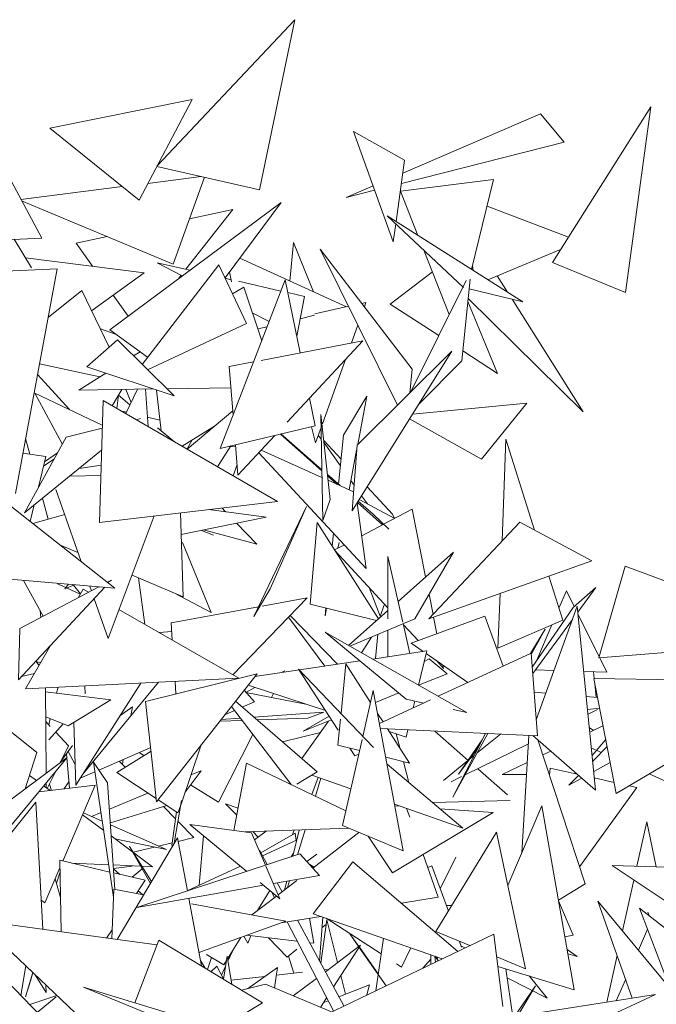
# Model space of a CAD drawing. Header units: millimetres. Extents: x -14485 to 13127, y -18923 to 3272.
# Tile 39 of 119: x 10172 to 10310, y 2555 to 2769. Entities that reach past the tile are written whole.
import ezdxf

# ---------------------------------------------------------------- set-up
doc = ezdxf.new("R2010")
doc.units = ezdxf.units.MM
doc.layers.add('G-IMPT', color=7, linetype='Continuous', lineweight=5)

# ---------------------------------------------------------------- blocks, each defined once
blk = doc.blocks.new('ÁRVORES ORNAMENTAIS - Pequeno e Médio Porte - Ipê-roxo-2865575-CORTE_CALÇADA')
at = {"layer": 'G-IMPT', "color": 253, "true_color": 0xaaaaaa}
for p, q in [((6461.39, 2736.98), (6491.24, 2768.69)), ((6491.24, 2768.69), (6483.57, 2731.77)), ((6468.95, 2751.34), (6438.09, 2745.16)), ((6457.46, 2729.53), (6468.95, 2751.34)), ((6547.14, 2716.01), (6568.49, 2749.8)), ((6568.49, 2749.8), (6562.97, 2709.52)), ((6514.69, 2735.41), (6544.58, 2748.25)), ((6549.7, 2742.11), (6544.58, 2748.25)), ((6457.46, 2729.53), (6438.09, 2745.16)), ((6512.61, 2720.51), (6503.97, 2744.43)), ((6503.97, 2744.43), (6515.08, 2738.24)), ((6436.35, 2721.3), (6425.77, 2740.89)), ((6549.7, 2742.11), (6514.37, 2733.16)), ((6513.22, 2724.91), (6515.08, 2738.24)), ((6461.32, 2736.87), (6483.57, 2731.77)), ((6459.38, 2733.18), (6470.92, 2734.67)), ((6464.86, 2715.66), (6471.68, 2734.49)), ((6534.37, 2733.99), (6514.18, 2731.51)), ((6534.37, 2733.99), (6529.62, 2714.51)), ((6431.84, 2729.65), (6453.81, 2732.47)), ((6502.38, 2730.12), (6508.23, 2732.64)), ((6508.57, 2731.69), (6502.38, 2730.12)), ((6517.98, 2721.89), (6514.18, 2731.51)), ((6464.86, 2715.66), (6431.97, 2729.41)), ((6451.12, 2701.41), (6488.31, 2729.06)), ((6488.31, 2729.06), (6476.11, 2712.67)), ((6550.63, 2721.54), (6532.96, 2728.2)), ((6467.59, 2714.54), (6477.8, 2727.52)), ((6477.8, 2727.52), (6468.43, 2725.51)), ((6527.87, 2710.6), (6511.3, 2726.12)), ((6540.76, 2707.45), (6511.3, 2726.12)), ((6512.61, 2720.51), (6513.15, 2724.39)), ((6436.35, 2721.3), (6421.75, 2720.65)), ((6450.52, 2721.66), (6443.78, 2720.21)), ((6430.35, 2721.04), (6434.13, 2714.87)), ((6447.36, 2715.2), (6443.78, 2720.21)), ((6490.99, 2720.35), (6490.18, 2712)), ((6490.99, 2720.35), (6495.34, 2709.65)), ((6432.79, 2717.05), (6458.6, 2713.78)), ((6479.3, 2716.95), (6502.47, 2706.41)), ((6516.71, 2692.9), (6496.74, 2718.9)), ((6496.74, 2718.9), (6513.57, 2685.09)), ((6524.77, 2704.74), (6519.26, 2718.67)), ((6548.9, 2718.8), (6533.14, 2712.28)), ((6474.79, 2715.48), (6458.13, 2693.92)), ((6466.84, 2713.1), (6461.41, 2715.95)), ((6461.41, 2715.95), (6468.5, 2714.33)), ((6474.79, 2715.48), (6480.77, 2702.78)), ((6529.96, 2714.3), (6529.84, 2715.4)), ((6547.14, 2716.01), (6562.97, 2709.52)), ((6439.71, 2714.63), (6409.45, 2713.32)), ((6439.71, 2714.63), (6430.62, 2665.91)), ((6458.6, 2713.78), (6447.15, 2705.55)), ((6465.92, 2712.41), (6466.57, 2713.25)), ((6477.08, 2713.97), (6477.54, 2711.85)), ((6511.97, 2707), (6521.11, 2713.99)), ((6535.18, 2713.13), (6537.43, 2709.56)), ((6475.08, 2675.7), (6489.16, 2712.23)), ((6476.15, 2712.59), (6477.44, 2712.29)), ((6477.75, 2709.19), (6480.16, 2710.69)), ((6479.06, 2711.93), (6488.24, 2709.83)), ((6484.08, 2699.05), (6480.16, 2710.69)), ((6492.4, 2696.42), (6489.16, 2712.23)), ((6528.43, 2712.12), (6516.46, 2687.95)), ((6529.32, 2712.37), (6527.5, 2694.68)), ((6445.02, 2709.91), (6437.75, 2704.11)), ((6451, 2697.66), (6445.02, 2709.91)), ((6455.12, 2704.38), (6451.86, 2708.93)), ((6489.72, 2709.49), (6493.35, 2708.67)), ((6491.7, 2700.06), (6493.35, 2708.67)), ((6529.11, 2710.3), (6540.76, 2707.45)), ((6495.6, 2704.91), (6502.91, 2706.51)), ((6505.78, 2707.13), (6506.68, 2707.33)), ((6506.35, 2706.39), (6506.68, 2707.33)), ((6511.97, 2707), (6522.52, 2700.18)), ((6535.22, 2691.97), (6528.82, 2707.53)), ((6553.79, 2683.61), (6528.89, 2708.19)), ((6538.4, 2708.03), (6553.79, 2683.61)), ((6485.69, 2703.22), (6482.03, 2705.13)), ((6495.55, 2704.58), (6492.42, 2703.82)), ((6480.77, 2702.78), (6459.3, 2692.76)), ((6485.25, 2702.09), (6483.22, 2701.59)), ((6503.53, 2698.56), (6504.93, 2702.45)), ((6449.06, 2701.64), (6452.38, 2700.5)), ((6451.12, 2701.41), (6459.31, 2695.45)), ((6491.7, 2700.06), (6491.68, 2700.07)), ((6446.13, 2693.39), (6452.76, 2699.21)), ((6465.06, 2687.08), (6452.76, 2699.21)), ((6483.94, 2694.78), (6506.02, 2699.04)), ((6489.63, 2681.4), (6506.02, 2699.04)), ((6456.26, 2695.75), (6457.68, 2696.64)), ((6503.67, 2662.11), (6525.35, 2696.75)), ((6504.76, 2676.37), (6525.35, 2696.75)), ((6527.72, 2696.82), (6535.22, 2691.97)), ((6448.94, 2691.18), (6435.87, 2694.05)), ((6446.13, 2693.39), (6465.06, 2687.08)), ((6477, 2693.45), (6482.32, 2694.47)), ((6477, 2693.45), (6477.86, 2682.9)), ((6497.24, 2681.04), (6502.25, 2694.98)), ((6527.5, 2694.68), (6518.12, 2685.19)), ((6442.37, 2684.1), (6435.43, 2691.69)), ((6444.38, 2688.32), (6450.27, 2692)), ((6516.71, 2692.9), (6516.18, 2687.68)), ((6440.8, 2676.67), (6434.82, 2687.67)), ((6434.82, 2687.67), (6449.48, 2680.73)), ((6460.53, 2688.58), (6444.38, 2688.32)), ((6451.61, 2684.94), (6453.7, 2688.47)), ((6452.97, 2687.24), (6452.62, 2684.36)), ((6452.97, 2687.24), (6455.48, 2685.15)), ((6454.56, 2683.24), (6457.1, 2688.53)), ((6455.72, 2685.66), (6454.58, 2688.49)), ((6458.84, 2688.56), (6459.42, 2680.42)), ((6461.27, 2688.34), (6462.26, 2679.51)), ((6477.37, 2688.86), (6463.48, 2688.63)), ((6506.9, 2687), (6501.83, 2678.55)), ((6506.9, 2687), (6504.9, 2676.52)), ((6449.64, 2686.09), (6448.87, 2659.64)), ((6449.64, 2686.09), (6487.51, 2664.16)), ((6495.64, 2680.57), (6494.42, 2686.55)), ((6541.63, 2685.51), (6516.83, 2683.13)), ((6531.73, 2673.36), (6541.63, 2685.51)), ((6453.47, 2683.87), (6454.73, 2683.57)), ((6477.78, 2683.86), (6467.87, 2675.53)), ((6498.95, 2664.57), (6496.9, 2683.03)), ((6497.32, 2660.07), (6496.9, 2683.03)), ((6457.79, 2682.15), (6456.85, 2681.91)), ((6459.27, 2682.49), (6462, 2681.84)), ((6475.08, 2675.7), (6495.64, 2680.57)), ((6531.73, 2673.36), (6516.17, 2682.08)), ((6449.47, 2680.09), (6441.62, 2678.15)), ((6461.46, 2680.17), (6465.13, 2677.12)), ((6473.83, 2680.54), (6466.8, 2676.15)), ((6478.91, 2669.86), (6486.94, 2678.51)), ((6488.15, 2678.79), (6497.12, 2670.82)), ((6497.12, 2671.07), (6488.24, 2678.82)), ((6494.91, 2680.4), (6495.76, 2676.93)), ((6495.76, 2676.93), (6496.95, 2680.25)), ((6497, 2677.68), (6496.35, 2678.58)), ((6500.74, 2667.91), (6501.83, 2678.55)), ((6441.62, 2678.15), (6432.58, 2661.7)), ((6433.79, 2674.41), (6432.84, 2677.8)), ((6467.91, 2675.56), (6468.97, 2677.51)), ((6478.38, 2676.48), (6478.91, 2669.86)), ((6497.52, 2677.42), (6501.3, 2673.37)), ((6501.15, 2671.87), (6497.59, 2676.86)), ((6503.67, 2662.11), (6504.76, 2676.37)), ((6536.22, 2655.62), (6537.07, 2677.68)), ((6537.07, 2677.68), (6543.25, 2657.97)), ((6432.25, 2674.64), (6437.22, 2673.91)), ((6449.33, 2675.28), (6432.58, 2661.7)), ((6436.95, 2672.75), (6439.75, 2674.75)), ((6477.38, 2676.25), (6474.48, 2671.7)), ((6477.24, 2676.03), (6478.4, 2676.2)), ((6506.77, 2649.65), (6483.42, 2674.72)), ((6483.98, 2675.32), (6497.15, 2669.38)), ((6504.67, 2675.31), (6503.04, 2666.73)), ((6435.63, 2667.26), (6437.22, 2673.91)), ((6436.73, 2671.85), (6438.98, 2673.35)), ((6444.47, 2671.34), (6449.23, 2672.02)), ((6477.9, 2669.72), (6478.72, 2672.18)), ((6501.09, 2667.61), (6498.35, 2670)), ((6452.21, 2645.37), (6422.79, 2668.52)), ((6442.44, 2669.7), (6449.17, 2669.8)), ((6498.38, 2669.71), (6500.39, 2667.93)), ((6498.48, 2668.78), (6503.99, 2666.3)), ((6504.1, 2667.74), (6503.41, 2668.7)), ((6439.44, 2666.75), (6444.9, 2651.12)), ((6506.93, 2667.33), (6512.45, 2661.41)), ((6437.76, 2660.31), (6436.48, 2664.86)), ((6487.51, 2664.16), (6448.87, 2659.64)), ((6498.95, 2664.57), (6497.32, 2660.07)), ((6506.77, 2649.65), (6504.75, 2663.84)), ((6504.84, 2663.98), (6510.31, 2659.12)), ((6508.22, 2661.39), (6504.98, 2664.21)), ((6512.97, 2660.5), (6505.23, 2664.61)), ((6507.02, 2663.66), (6505.75, 2665.43)), ((6433.86, 2659.81), (6434.72, 2663.43)), ((6467.05, 2643.48), (6466.43, 2661.7)), ((6472.62, 2662.42), (6485.05, 2660.8)), ((6476.25, 2661.95), (6475.48, 2662.75)), ((6482.37, 2639.24), (6493.82, 2663.05)), ((6493.82, 2663.05), (6485.88, 2645.2)), ((6508.22, 2661.39), (6511.62, 2658.16)), ((6516.75, 2662.47), (6510.51, 2659.22)), ((6512.88, 2660.46), (6512.45, 2661.41)), ((6516.75, 2662.47), (6519.63, 2647.82)), ((6441.34, 2661.32), (6434.42, 2659.37)), ((6460.72, 2661.03), (6450.74, 2634.42)), ((6485.05, 2660.8), (6466.59, 2656.98)), ((6483.02, 2654.9), (6478.63, 2659.47)), ((6496.09, 2659.64), (6494.58, 2641.93)), ((6496.09, 2659.64), (6509.39, 2638.71)), ((6520.3, 2638.68), (6540.05, 2659.69)), ((6555.69, 2651.27), (6540.05, 2659.69)), ((6473.61, 2656.83), (6471.04, 2657.9)), ((6471.46, 2657.99), (6483.02, 2654.9)), ((6499.37, 2654.48), (6499.66, 2657.29)), ((6510.46, 2659.19), (6505.76, 2656.74)), ((6466.9, 2655.31), (6473.09, 2640.12)), ((6500.86, 2655.31), (6500.62, 2654.07)), ((6444.2, 2653.12), (6440.23, 2654.8)), ((6502, 2654.78), (6499.88, 2653.68)), ((6511.45, 2641.08), (6499.95, 2653.57)), ((6513.66, 2642.51), (6525.7, 2653.21)), ((6517.28, 2638.74), (6525.7, 2653.21)), ((6511.45, 2638.71), (6511.47, 2652.25)), ((6514.67, 2638.02), (6511.47, 2652.25)), ((6555.69, 2651.27), (6520.3, 2638.68)), ((6414.43, 2648.61), (6452.21, 2645.37)), ((6562.93, 2650.14), (6557.22, 2630.24)), ((6562.93, 2650.14), (6594.93, 2638.28)), ((6436.66, 2639.3), (6432.42, 2647.06)), ((6451.47, 2647.08), (6450.61, 2646.63)), ((6467.05, 2643.48), (6455.93, 2648.17)), ((6458.75, 2637.48), (6457.31, 2647.59)), ((6546.39, 2647.96), (6549.37, 2638.45)), ((6450.04, 2645.55), (6431.31, 2625.49)), ((6448.77, 2645.66), (6431.57, 2636.62)), ((6439.79, 2646.32), (6441.55, 2645.5)), ((6442.12, 2646.23), (6441.35, 2645.24)), ((6443.46, 2646.12), (6441.35, 2645.24)), ((6441.75, 2645.41), (6444.67, 2644.05)), ((6443.21, 2646.02), (6444.73, 2644.15)), ((6444.22, 2643.27), (6445.31, 2645.17)), ((6445.31, 2645.17), (6446.47, 2644.51)), ((6446.75, 2645.83), (6447.12, 2644.79)), ((6473.09, 2640.12), (6465.13, 2644.29)), ((6482.37, 2639.24), (6485.88, 2645.2)), ((6509.8, 2639.3), (6507.4, 2645.48)), ((6548.57, 2641.01), (6550.17, 2644.79)), ((6551.88, 2641.36), (6550.17, 2644.79)), ((6551.65, 2641.15), (6556.59, 2645.5)), ((6552.67, 2640.17), (6556.59, 2645.5)), ((6447.72, 2643.06), (6450.74, 2634.42)), ((6477.78, 2626.58), (6493.92, 2643.24)), ((6484.17, 2641.46), (6493.92, 2643.24)), ((6520.37, 2644.06), (6521.24, 2639.67)), ((6535.33, 2632.33), (6535.78, 2644.18)), ((6436.16, 2639.04), (6436.03, 2640.46)), ((6453.1, 2640.71), (6479.1, 2625.83)), ((6464.42, 2637.87), (6483.37, 2641.32)), ((6494.58, 2641.93), (6508.96, 2638.33)), ((6497.83, 2639.39), (6498, 2641.07)), ((6498.14, 2641.04), (6497.83, 2639.39)), ((6502.91, 2632.95), (6511.45, 2640.55)), ((6510.73, 2641.87), (6509.8, 2639.3)), ((6551.65, 2641.15), (6542.77, 2628.26)), ((6543.65, 2616.8), (6552.54, 2641.46)), ((6556.5, 2601.54), (6552.54, 2641.46)), ((6464.42, 2637.87), (6464.68, 2634.08)), ((6497.75, 2628.45), (6489.9, 2639.08)), ((6490.28, 2639.47), (6500.53, 2628.86)), ((6517.28, 2638.74), (6503.19, 2632.79)), ((6532.48, 2639.31), (6516.52, 2633.44)), ((6521.36, 2639.05), (6522.06, 2635.48)), ((6532.48, 2639.31), (6536.48, 2628.48)), ((6535.33, 2632.33), (6549.37, 2638.45)), ((6542.88, 2626.88), (6551.5, 2638.59)), ((6557.3, 2630.5), (6552.71, 2639.69)), ((6431.57, 2636.62), (6431.31, 2625.49)), ((6464.55, 2635.94), (6461.8, 2635.73)), ((6515.45, 2621.29), (6497.84, 2635.83)), ((6528.58, 2618.38), (6497.84, 2635.83)), ((6511.44, 2630.5), (6511.45, 2636.28)), ((6516.2, 2631.22), (6514.75, 2637.67)), ((6517.99, 2633.98), (6514.8, 2637.45)), ((6545.58, 2636.46), (6542.4, 2631.23)), ((6545.58, 2636.46), (6542.56, 2630.96)), ((6543.8, 2629.75), (6547.05, 2637.44)), ((6505.72, 2631.36), (6507.89, 2634.77)), ((6508.79, 2630.1), (6509.28, 2635.36)), ((6432.84, 2623.51), (6438.27, 2632.95)), ((6519.91, 2631.77), (6508.11, 2630)), ((6516.52, 2633.44), (6519.11, 2631.65)), ((6519.91, 2631.77), (6518.12, 2624.32)), ((6595.14, 2633.28), (6557.22, 2630.24)), ((6435.78, 2628.62), (6435.06, 2629.5)), ((6436.16, 2629.27), (6435.15, 2629.39)), ((6505.39, 2629.59), (6482.56, 2626.17)), ((6520.43, 2630.05), (6519.35, 2629.43)), ((6519.77, 2631.2), (6528.83, 2624.92)), ((6524.28, 2626.81), (6520.43, 2630.05)), ((6523.54, 2627.96), (6521.96, 2629.68)), ((6542.54, 2631.3), (6522.36, 2621.91)), ((6543.92, 2613.34), (6542.54, 2631.3)), ((6558.98, 2627.13), (6557.42, 2630.25)), ((6435.29, 2609.72), (6410.7, 2629.26)), ((6489.11, 2627.45), (6488.35, 2627.04)), ((6492.07, 2627.83), (6508.3, 2610.79)), ((6492.07, 2627.83), (6500.65, 2614.6)), ((6502.35, 2628.93), (6501.28, 2618.16)), ((6502.35, 2628.93), (6507.68, 2620.59)), ((6523.4, 2628.68), (6523.54, 2627.96)), ((6543.42, 2627.62), (6547.51, 2627.49)), ((6553.94, 2627.29), (6558.98, 2627.13)), ((6556.06, 2627.23), (6556.22, 2625.79)), ((6434.77, 2626.86), (6431.94, 2626.17)), ((6432.84, 2623.51), (6479.1, 2625.83)), ((6458.89, 2620.79), (6483.07, 2626.81)), ((6461.26, 2599.03), (6483.07, 2626.81)), ((6465.28, 2625.14), (6465.47, 2622.43)), ((6524.28, 2626.81), (6518.09, 2624.34)), ((6556.12, 2625.8), (6592.37, 2625.12)), ((6556.12, 2625.8), (6560.97, 2600.83)), ((6437.17, 2623.73), (6437.29, 2605.22)), ((6437.17, 2622.9), (6451.33, 2621.14)), ((6439.57, 2622.6), (6439.88, 2623.87)), ((6457.84, 2624.76), (6443.73, 2602.62)), ((6445.25, 2605), (6461.69, 2624.96)), ((6445.72, 2624.16), (6445.77, 2622.45)), ((6482.48, 2620.69), (6480.24, 2623.21)), ((6482.55, 2623.83), (6480.63, 2622.77)), ((6497.92, 2618.81), (6481.1, 2624.31)), ((6506, 2613.2), (6508.27, 2623.18)), ((6514.79, 2588.39), (6508.27, 2623.18)), ((6556.34, 2624.67), (6556.67, 2621.67)), ((6442.06, 2615.5), (6451.33, 2621.14)), ((6461.26, 2599.03), (6458.89, 2620.79)), ((6496.14, 2605.53), (6478.36, 2620.82)), ((6480.66, 2622.73), (6493.65, 2620.2)), ((6486.18, 2621.66), (6486.61, 2622.51)), ((6513.83, 2622.63), (6508.76, 2620.6)), ((6520.67, 2621.12), (6509.62, 2615.98)), ((6515.45, 2621.29), (6519.24, 2620.45)), ((6517.3, 2620.88), (6516.94, 2619.38)), ((6545.75, 2622.61), (6543.19, 2622.83)), ((6556.93, 2621.65), (6554.48, 2621.86)), ((6453.31, 2617.66), (6456.01, 2619.59)), ((6456.01, 2619.59), (6455.68, 2617.66)), ((6478.19, 2618.81), (6476.05, 2617.87)), ((6490.43, 2602.75), (6477.5, 2619.72)), ((6482.48, 2620.69), (6479.85, 2619.54)), ((6525.59, 2619.04), (6528.58, 2618.38)), ((6557.38, 2619.34), (6554.77, 2619.02)), ((6554.87, 2618), (6556.96, 2619.03)), ((6442.06, 2615.5), (6437.21, 2617.47)), ((6437.88, 2615.71), (6438.21, 2617.07)), ((6479.8, 2616.69), (6474.99, 2616.52)), ((6475.29, 2616.91), (6479.42, 2617.2)), ((6482.33, 2617.4), (6497.58, 2618.48)), ((6494.09, 2617.2), (6483.03, 2616.81)), ((6498.57, 2616.53), (6492.76, 2608.44)), ((6498.72, 2617.58), (6493.05, 2614.32)), ((6499.23, 2616.79), (6493.05, 2614.32)), ((6494.09, 2617.2), (6497.58, 2618.48)), ((6501.16, 2616.95), (6500.6, 2611.32)), ((6509.2, 2618.21), (6510.4, 2616.34)), ((6589.93, 2617.95), (6560.97, 2600.83)), ((6438.18, 2615.38), (6437.21, 2616.41)), ((6437.87, 2612.46), (6441.01, 2615.93)), ((6443.73, 2602.62), (6443.33, 2616.28)), ((6543.92, 2613.34), (6509.82, 2614.91)), ((6511.36, 2614.84), (6516.14, 2607.37)), ((6515.81, 2614.64), (6515.43, 2613.08)), ((6521.6, 2614.37), (6528.87, 2608.01)), ((6555.16, 2615.07), (6556.02, 2614.53)), ((6558.11, 2615.54), (6555.25, 2614.15)), ((6442.15, 2611.15), (6439.37, 2614.12)), ((6474.71, 2598.94), (6482.13, 2613.64)), ((6496.82, 2614.08), (6488.56, 2612.05)), ((6501.58, 2593.85), (6505.84, 2612.51)), ((6515.43, 2613.08), (6511.71, 2614.3)), ((6513.28, 2613.79), (6514.11, 2610.55)), ((6532.61, 2613.86), (6525.56, 2600.01)), ((6533.16, 2613.84), (6525.56, 2600.01)), ((6531.89, 2612.45), (6526.76, 2604.99)), ((6535.88, 2613.71), (6530.84, 2609.62)), ((6542.04, 2613.43), (6540.48, 2587.87)), ((6542.93, 2613.39), (6556.5, 2601.54)), ((6554.27, 2581.21), (6543.96, 2612.49)), ((6555.75, 2609.08), (6558.7, 2612.53)), ((6442.15, 2611.15), (6440.32, 2607.47)), ((6440.45, 2607.73), (6443.04, 2611.23)), ((6459.98, 2610.83), (6448.74, 2605.91)), ((6470.94, 2611.36), (6466.49, 2598.32)), ((6500.6, 2611.32), (6505.3, 2610.13)), ((6503.21, 2610.66), (6504.28, 2609.01)), ((6526.76, 2604.99), (6531.09, 2610.87)), ((6528.24, 2604.88), (6541.93, 2611.62)), ((6556.48, 2610.28), (6555.59, 2610.68)), ((6559, 2611), (6555.88, 2607.85)), ((6557.73, 2609.73), (6556.7, 2610.19)), ((6441.86, 2608.61), (6410.74, 2585.46)), ((6421.48, 2584.03), (6441.86, 2608.61)), ((6435.29, 2609.72), (6432.75, 2601.84)), ((6441.72, 2609.45), (6442.37, 2601.95)), ((6442.07, 2609.91), (6443.6, 2607.09)), ((6460.06, 2610.04), (6452.65, 2605.36)), ((6454.03, 2608.22), (6453.85, 2607.17)), ((6458.53, 2609.07), (6457.47, 2609.73)), ((6505.13, 2609.38), (6504.28, 2609.01)), ((6510.99, 2608.68), (6516.14, 2607.37)), ((6528.79, 2607.95), (6523.54, 2603.68)), ((6530.17, 2609.07), (6529.15, 2608.24)), ((6546.77, 2610.03), (6545.04, 2609.19)), ((6450.63, 2603.11), (6447.59, 2607.61)), ((6447.59, 2607.61), (6451.94, 2578.31)), ((6454.48, 2606.52), (6453.18, 2607.85)), ((6478.04, 2592.82), (6480.75, 2607.37)), ((6480.75, 2607.37), (6502.32, 2597.09)), ((6511.27, 2607.19), (6527.74, 2593.29)), ((6514.83, 2607.7), (6515.97, 2603.22)), ((6530.93, 2606.21), (6537.41, 2600.55)), ((6541.68, 2607.56), (6536.25, 2604.92)), ((6546.49, 2604.82), (6546.64, 2606.35)), ((6552.5, 2605.03), (6546.64, 2606.35)), ((6556.1, 2605.59), (6559.67, 2607.55)), ((6433.69, 2604.74), (6435.18, 2603.64)), ((6439.44, 2605.7), (6437.55, 2601.89)), ((6447.9, 2605.54), (6444.69, 2604.13)), ((6452.65, 2605.36), (6461.18, 2599.74)), ((6470.92, 2605.77), (6467.44, 2601.11)), ((6470.92, 2605.77), (6468.71, 2604.85)), ((6496.14, 2605.53), (6491.68, 2602.88)), ((6494.95, 2604.82), (6503.41, 2601.84)), ((6494.96, 2600.6), (6496.34, 2604.33)), ((6496.89, 2604.13), (6495.71, 2600.24)), ((6525.2, 2603.39), (6527.44, 2604.49)), ((6541.52, 2604.97), (6536.25, 2604.92)), ((6552.81, 2604.76), (6550.68, 2602.61)), ((6550.68, 2602.61), (6553.5, 2604.16)), ((6560.51, 2603.23), (6556.24, 2604.19)), ((6578.74, 2600.34), (6568.15, 2605.07)), ((6435.68, 2601.16), (6447.95, 2602.61)), ((6436.76, 2602.47), (6438.14, 2601.45)), ((6437.3, 2603.12), (6437.31, 2602.06)), ((6438.43, 2601.48), (6438.02, 2602.85)), ((6440.91, 2586.18), (6447.95, 2602.61)), ((6441.12, 2601.8), (6442.25, 2603.33)), ((6450.63, 2603.11), (6452.22, 2580)), ((6474.71, 2598.94), (6468.65, 2602.73)), ((6565.47, 2602.12), (6553.04, 2584.95)), ((6565.47, 2602.12), (6563.79, 2602.5)), ((6459.38, 2600.93), (6451.02, 2597.43)), ((6461.6, 2599.47), (6465.91, 2596.63)), ((6429.59, 2592.05), (6435.06, 2598.96)), ((6435.06, 2598.96), (6436.57, 2571.37)), ((6451.23, 2594.48), (6463.52, 2598.21)), ((6465.39, 2595.33), (6462.8, 2597.99)), ((6466.66, 2599.32), (6465.05, 2590.02)), ((6466.36, 2597.93), (6465.91, 2596.63)), ((6476.22, 2598.61), (6478.94, 2597.66)), ((6476.22, 2598.61), (6478.65, 2596.12)), ((6512.89, 2598.51), (6527.74, 2593.29)), ((6512.96, 2598.17), (6514.08, 2598.09)), ((6516.19, 2595.7), (6515.52, 2597.58)), ((6537.97, 2599.28), (6521.17, 2598.84)), ((6522.74, 2597.51), (6534.27, 2596.74)), ((6537.49, 2580.84), (6544.87, 2598.17)), ((6551.85, 2558.24), (6544.87, 2598.17)), ((6445.21, 2596.21), (6449.79, 2592.82)), ((6445.38, 2596.61), (6449.49, 2594.79)), ((6449.22, 2596.67), (6447.17, 2595.81)), ((6465.61, 2596.83), (6464.59, 2589.58)), ((6512.47, 2583.61), (6534.27, 2596.74)), ((6451.43, 2593.93), (6463.39, 2588.65)), ((6469.36, 2591.26), (6465.88, 2594.83)), ((6481.84, 2592.31), (6468.5, 2594.09)), ((6480.82, 2583.92), (6468.5, 2594.09)), ((6480.49, 2592.49), (6502.97, 2593.27)), ((6501.58, 2593.85), (6514.79, 2588.39)), ((6565.46, 2585.03), (6567.6, 2594.68)), ((6569.68, 2584.92), (6567.6, 2594.68)), ((6451.42, 2591.61), (6460.4, 2584.95)), ((6463.39, 2588.65), (6452.24, 2591)), ((6452.73, 2569.15), (6465.77, 2591.23)), ((6467.94, 2579.68), (6465.77, 2591.23)), ((6469.36, 2591.26), (6465.92, 2590.44)), ((6470.51, 2580.94), (6471.43, 2591.67)), ((6481.84, 2592.31), (6484.88, 2585.26)), ((6482.15, 2592.55), (6483.3, 2591.38)), ((6482.49, 2590.79), (6485.04, 2592.65)), ((6483.89, 2587.99), (6491.31, 2592.24)), ((6491.14, 2592.86), (6490.75, 2591.92)), ((6492.17, 2592.9), (6490.8, 2587.21)), ((6491.57, 2590.66), (6491.31, 2592.24)), ((6493.47, 2592.94), (6491.83, 2587.55)), ((6505.18, 2592.36), (6495.16, 2584.66)), ((6507.18, 2591.54), (6512.47, 2583.61)), ((6521.85, 2570.87), (6535.02, 2592.42)), ((6541.34, 2562.78), (6535.02, 2592.42)), ((6459.91, 2581.3), (6455.39, 2589.35)), ((6460.14, 2581.7), (6455.39, 2589.35)), ((6460.78, 2589.2), (6456.17, 2588.09)), ((6464.67, 2590.13), (6461.66, 2589.41)), ((6484.27, 2587.29), (6491.64, 2590.69)), ((6492.34, 2587.72), (6456.95, 2576.06)), ((6485.29, 2585.4), (6483.61, 2588.51)), ((6490.97, 2587.91), (6490.46, 2587.1)), ((6496.63, 2583.07), (6492.34, 2587.72)), ((6496.06, 2587.69), (6493.83, 2586.1)), ((6522.37, 2578.32), (6519.08, 2587.59)), ((6522.8, 2580.17), (6526.17, 2586.99)), ((6437.03, 2577.14), (6440.27, 2584.7)), ((6451.13, 2583.78), (6440.24, 2586.34)), ((6440.54, 2570.82), (6440.24, 2586.34)), ((6450.89, 2585.37), (6442.86, 2585.72)), ((6457.79, 2585.07), (6451.86, 2585.33)), ((6451.91, 2584.53), (6455.93, 2585.06)), ((6451.91, 2584.48), (6453.26, 2583.28)), ((6458.11, 2584.49), (6455.93, 2582.68)), ((6460.4, 2584.95), (6458.06, 2585.06)), ((6467.93, 2579.74), (6479.44, 2585.06)), ((6484.97, 2585.07), (6488.04, 2577.96)), ((6495.45, 2584.87), (6494.49, 2585.39)), ((6495.41, 2584.85), (6494.54, 2585.33)), ((6503.87, 2586.02), (6495.22, 2574.73)), ((6503.87, 2586.02), (6526.6, 2566.56)), ((6520.99, 2585.12), (6520.08, 2584.78)), ((6520.99, 2585.12), (6524.57, 2575.32)), ((6578.48, 2572.89), (6560.13, 2585.18)), ((6560.13, 2585.18), (6582.1, 2584.58)), ((6440.39, 2578.29), (6439.25, 2582.32)), ((6440.29, 2583.58), (6439.53, 2581.35)), ((6458.79, 2581.99), (6451.98, 2583.59)), ((6496.63, 2583.07), (6486.6, 2581.3)), ((6458.79, 2581.99), (6456.88, 2579.14)), ((6484.46, 2580.92), (6456.95, 2576.06)), ((6488.04, 2577.96), (6483.76, 2581.49)), ((6488.48, 2579.52), (6487.44, 2581.44)), ((6491.68, 2581.98), (6487.65, 2578.87)), ((6489.49, 2581.81), (6489.04, 2579.95)), ((6490.1, 2581.91), (6489.64, 2580.41)), ((6554.27, 2581.21), (6548.45, 2577.67)), ((6562.35, 2571), (6564.8, 2582.05)), ((6452.02, 2580.04), (6451.52, 2569.32)), ((6452.02, 2580.04), (6458.46, 2578.85)), ((6457.27, 2579.72), (6458.19, 2578.89)), ((6470.99, 2563.41), (6468.24, 2578.05)), ((6487.28, 2578.59), (6481.94, 2574.48)), ((6485.87, 2579.75), (6483.18, 2575.44)), ((6486.84, 2578.25), (6486.21, 2579.47)), ((6522.37, 2578.32), (6514.39, 2577.02)), ((6437.03, 2577.14), (6436.23, 2577.66)), ((6468.81, 2576.92), (6489.33, 2573.11)), ((6525.32, 2576.54), (6524.14, 2576.5)), ((6548.48, 2577.51), (6551.62, 2570.11)), ((6572.66, 2558.54), (6557.01, 2577.47)), ((6557.01, 2577.47), (6564.42, 2556.4)), ((6572.07, 2571.28), (6566.07, 2575.97)), ((6577.12, 2546.74), (6566.07, 2575.97)), ((6496.89, 2574.15), (6488.32, 2572.75)), ((6495.22, 2574.73), (6523.25, 2564.96)), ((6496.64, 2564.46), (6497.31, 2574.01)), ((6567.82, 2575.08), (6568.15, 2574.34)), ((6447.19, 2549.84), (6422.53, 2573.29)), ((6461.35, 2567.97), (6422.53, 2573.29)), ((6470.44, 2566.35), (6489.33, 2573.11)), ((6499.64, 2553.65), (6489.6, 2572.96)), ((6501.91, 2554.74), (6491.84, 2573.32)), ((6495.35, 2568.35), (6494.44, 2573.75)), ((6496.88, 2564.03), (6498.22, 2573.43)), ((6497.89, 2572.3), (6497.14, 2571.68)), ((6510, 2566.02), (6498.04, 2573.75)), ((6500.55, 2564.15), (6498.22, 2573.43)), ((6451.61, 2571.28), (6450.4, 2569.47)), ((6479.54, 2569.61), (6476.66, 2564.98)), ((6480.21, 2569.85), (6481.09, 2568.38)), ((6491.68, 2568.79), (6480.85, 2570.07)), ((6481.74, 2569.97), (6481.09, 2568.38)), ((6485.55, 2569.52), (6489.6, 2565.34)), ((6534.46, 2570.32), (6489.4, 2548.75)), ((6505.15, 2567.61), (6503.17, 2570.4)), ((6505.13, 2567.59), (6503.17, 2570.4)), ((6521.85, 2570.87), (6529.22, 2567.82)), ((6534.46, 2570.32), (6536.38, 2554.62)), ((6549.84, 2569.72), (6551.62, 2570.11)), ((6567.79, 2571.41), (6565.8, 2566.84)), ((6461.75, 2569.02), (6456.58, 2555.43)), ((6461.75, 2569.02), (6484.21, 2555.39)), ((6495.35, 2568.35), (6494.48, 2568.45)), ((6505.54, 2567.91), (6497.9, 2562.15)), ((6505.54, 2567.91), (6499.68, 2558.86)), ((6511.04, 2559.11), (6505.24, 2567.44)), ((6509.36, 2561.68), (6505.26, 2567.46)), ((6508.83, 2558.05), (6510.5, 2569.41)), ((6526.97, 2568.75), (6527.44, 2567.48)), ((6528.17, 2567.32), (6527.44, 2567.71)), ((6472.06, 2565.88), (6475.82, 2563.65)), ((6472.28, 2562.63), (6473.18, 2565.22)), ((6476.57, 2565.52), (6475.76, 2560.52)), ((6476.57, 2565.52), (6477.58, 2559.41)), ((6476.74, 2564.49), (6477.78, 2566.78)), ((6491.68, 2567.09), (6489.6, 2565.34)), ((6489.88, 2565.57), (6491.04, 2561.84)), ((6514.4, 2563.18), (6516.45, 2567.33)), ((6520.74, 2565.83), (6520.79, 2563.78)), ((6521.61, 2565.53), (6521.75, 2564.24)), ((6522.28, 2564.68), (6521.62, 2565.53)), ((6522.33, 2564.52), (6522.07, 2565.37)), ((6535.06, 2565.39), (6541.34, 2562.78)), ((6550.32, 2567.02), (6552.48, 2565.49)), ((6550.48, 2566.07), (6552.48, 2565.49)), ((6558.93, 2555.55), (6561.17, 2565.65)), ((6431.83, 2557.01), (6432.92, 2563.41)), ((6471.82, 2562.91), (6470.77, 2564.6)), ((6473.04, 2562.17), (6474.32, 2563.36)), ((6475.78, 2560.64), (6474.32, 2563.36)), ((6475.35, 2561.44), (6476.22, 2563.36)), ((6476.42, 2564.6), (6475.82, 2563.65)), ((6480.97, 2558.45), (6487.47, 2563.09)), ((6487.47, 2563.09), (6486.83, 2558.64)), ((6514.4, 2563.18), (6513.3, 2563.89)), ((6520.77, 2564.9), (6519.05, 2562.95)), ((6551.85, 2558.24), (6535.31, 2563.32)), ((6432.79, 2556.72), (6434.38, 2562.02)), ((6434.42, 2561.98), (6433.96, 2560.43)), ((6434.93, 2561.49), (6437.32, 2557.64)), ((6477.43, 2560.36), (6484.76, 2561.16)), ((6487.23, 2561.43), (6492.91, 2562.05)), ((6497.67, 2562.57), (6498.58, 2562.67)), ((6502.28, 2557.28), (6501.27, 2561.32)), ((6537.02, 2562.8), (6538.57, 2552.39)), ((6545.99, 2556.44), (6542.08, 2561.24)), ((6438.99, 2549.59), (6428.39, 2560.58)), ((6432.82, 2556.72), (6433.96, 2560.43)), ((6437.23, 2559.31), (6437.32, 2557.64)), ((6458.93, 2553.26), (6445.44, 2558.81)), ((6481.98, 2547.7), (6445.44, 2558.81)), ((6479.7, 2558.13), (6484.91, 2559.45)), ((6484.91, 2559.45), (6499.18, 2553.43)), ((6495.97, 2560.71), (6490.93, 2556.91)), ((6500.84, 2556.72), (6507.49, 2559.3)), ((6506.89, 2557.12), (6507.49, 2559.3)), ((6545.99, 2556.44), (6537.31, 2560.87)), ((6538.91, 2552.44), (6543.44, 2559.13)), ((6539.54, 2552.54), (6543.44, 2559.13)), ((6563, 2560.44), (6561.01, 2555.87)), ((6433.73, 2555.03), (6439.64, 2557.02)), ((6439.48, 2556.72), (6435.36, 2553.35)), ((6521.9, 2549.8), (6569.48, 2557.19)), ((6555.86, 2550.85), (6569.48, 2557.19)), ((6484.21, 2555.39), (6474.94, 2549.84)), ((6498.16, 2556.51), (6496.81, 2554.43)), ((6497.44, 2555.41), (6498.51, 2555.82))]:
    blk.add_line(p, q, dxfattribs=at)

msp = doc.modelspace()

# ---------------------------------------------------------------- block references
at = {"layer": 'G-IMPT', "color": 253, "true_color": 0xaaaaaa}
msp.add_blockref('ÁRVORES ORNAMENTAIS - Pequeno e Médio Porte - Ipê-roxo-2865575-CORTE_CALÇADA', (3740.319, 0), dxfattribs=at)

doc.saveas('drawing.dxf')
